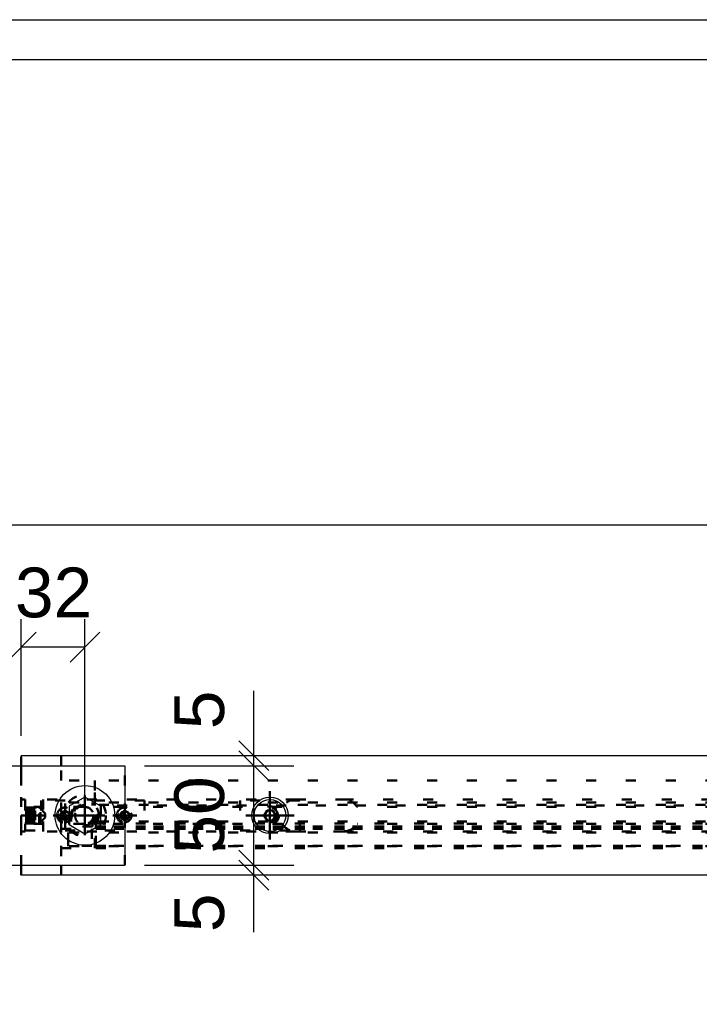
# Model space of a CAD drawing. Header units: millimetres. Extents: x -30 to 390, y -521 to -224.
# Tile 11 of 19: x 7 to 41, y -278 to -229. Entities that reach past the tile are written whole.
import ezdxf

# ---------------------------------------------------------------- set-up
doc = ezdxf.new("R2010")
doc.units = ezdxf.units.MM
doc.linetypes.add('DOT', pattern=[2, 0.5, -1.5])
doc.linetypes.add('STRICHPUNKT2', pattern=[18.5, 10, -4, 0.5, -4])
doc.layers.get('0').update_dxf_attribs({"linetype": 'CONTINUOUS'})
doc.layers.add('DIM49', color=4, linetype='CONTINUOUS')
doc.layers.add('TXT_DIM49', color=2, linetype='CONTINUOUS')
doc.layers.add('LE_ALL', color=7, linetype='CONTINUOUS', lineweight=50)
doc.styles.add('ARIAL', font='arial.ttf')

# ---------------------------------------------------------------- blocks, each defined once
blk = doc.blocks.new('DINA3_00002', base_point=(383, -513.658))
blk.add_line((-23, -230.658), (383, -230.658))
blk.add_lwpolyline([(-25, -515.658), (-25, -228.658), (385, -228.658)])
blk = doc.blocks.new('_ZBL0007_00001')
blk.add_blockref('DINA3_00002', (383, -513.658))
blk = doc.blocks.new('1017-1 Connector 90 M8 VERT_00207', base_point=(8.135, -267.893))
at = {"layer": 'LE_ALL', "color": 3, "linetype": 'DOT'}
for p, q in [((7.335, -267.893), (7.335, -269.393)), ((13.335, -267.893), (7.335, -267.893)), ((8.135, -267.893), (8.135, -269.393)), ((13.335, -267.893), (13.335, -269.393)), ((7.335, -268.243), (8.135, -268.243)), ((7.335, -269.043), (8.135, -269.043)), ((7.335, -269.393), (13.335, -269.393))]:
    blk.add_line(p, q, dxfattribs=at)
for points in [[(8.949, -268.539, 0.06585), (8.935, -268.643, 2.026238), (9.439, -268.257)], [(11.949, -268.539, 0.06585), (11.935, -268.643, 2.026238), (12.439, -268.257)]]:
    blk.add_lwpolyline(points, format="xyb", dxfattribs=at)
blk = doc.blocks.new('DIN 13-M8_00209', base_point=(7.335, -268.303))
at = {"layer": 'LE_ALL', "color": 3, "linetype": 'DOT'}
for p, q in [((7.335, -268.243), (8.135, -268.243)), ((7.335, -268.303), (8.135, -268.303)), ((7.335, -268.983), (8.135, -268.983)), ((7.335, -269.043), (8.135, -269.043))]:
    blk.add_line(p, q, dxfattribs=at)
blk = doc.blocks.new('DIN 13-M8_00208')
blk.add_blockref('DIN 13-M8_00209', (7.335, -268.303))
blk = doc.blocks.new('_00211', base_point=(7.135, -268.643))
at = {"layer": 'LE_ALL', "color": 1, "linetype": 'STRICHPUNKT2'}
for p, q in [((9.335, -268.643), (9.335, -268.043)), ((9.335, -268.643), (9.335, -268.043)), ((12.335, -268.643), (12.335, -268.043)), ((12.335, -268.643), (12.335, -268.043)), ((7.135, -268.643), (8.335, -268.643)), ((7.135, -268.643), (8.335, -268.643)), ((9.335, -268.643), (8.735, -268.643)), ((9.335, -268.643), (8.735, -268.643)), ((9.335, -268.643), (9.335, -269.243)), ((9.335, -268.643), (9.935, -268.643)), ((9.335, -268.643), (9.335, -269.243)), ((9.335, -268.643), (9.935, -268.643)), ((12.335, -268.643), (11.735, -268.643)), ((12.335, -268.643), (11.735, -268.643)), ((12.335, -268.643), (12.335, -269.243)), ((12.335, -268.643), (12.935, -268.643)), ((12.335, -268.643), (12.335, -269.243)), ((12.335, -268.643), (12.935, -268.643))]:
    blk.add_line(p, q, dxfattribs=at)
blk = doc.blocks.new('_00210')
blk.add_blockref('_00211', (7.135, -268.643))
blk = doc.blocks.new('DIN 13-M8_00213', base_point=(9.335, -268.983))
at = {"layer": 'LE_ALL', "color": 3, "linetype": 'DOT'}
for p, q in [((8.949, -268.539), (8.935, -268.643)), ((11.949, -268.539), (11.935, -268.643))]:
    blk.add_line(p, q, dxfattribs=at)
for centre in [(9.335, -268.643), (12.335, -268.643)]:
    blk.add_circle(centre, 0.34, dxfattribs=at)
for centre in [(9.335, -268.643), (12.335, -268.643)]:
    blk.add_arc(centre, 0.4, 180, 74.9299, dxfattribs=at)
blk = doc.blocks.new('DIN 13-M8_00212')
blk.add_blockref('DIN 13-M8_00213', (9.335, -268.983))
blk = doc.blocks.new('1017-1 Connector 90 M8 VERT_00206')
for name, p in [('_00210', (0, 0)), ('1017-1 Connector 90 M8 VERT_00207', (8.135, -267.893)), ('DIN 13-M8_00208', (0, 0)), ('DIN 13-M8_00212', (0, 0))]:
    blk.add_blockref(name, p)
blk = doc.blocks.new('Stelschroef met punt (ISO 4027 - DIN 914)-M8x10_00215', base_point=(7.835, -268.874))
at = {"layer": 'LE_ALL', "color": 3, "linetype": 'DOT'}
for p, q in [((7.335, -268.303), (8.095, -268.303)), ((7.835, -268.412), (7.335, -268.412)), ((7.835, -268.527), (7.335, -268.527)), ((8.095, -268.983), (8.095, -268.303)), ((8.095, -268.303), (8.335, -268.543)), ((7.835, -268.874), (7.335, -268.874))]:
    blk.add_line(p, q, dxfattribs=at)
for points in [[(7.335, -268.983), (8.095, -268.983), (8.335, -268.743), (8.335, -268.543)], [(7.835, -268.758), (7.835, -268.527), (7.835, -268.412)], [(7.835, -268.874), (7.835, -268.758), (7.335, -268.758)]]:
    blk.add_lwpolyline(points, dxfattribs=at)
blk = doc.blocks.new('GEWINDE_00217', base_point=(7.335, -268.303))
at = {"layer": 'LE_ALL', "color": 3, "linetype": 'DOT'}
for p, q in [((7.395, -268.243), (7.335, -268.303)), ((7.335, -268.303), (8.095, -268.303)), ((7.395, -268.243), (8.035, -268.243)), ((7.395, -269.043), (7.395, -268.243)), ((8.035, -269.043), (8.035, -268.243)), ((8.035, -268.243), (8.095, -268.303)), ((7.335, -268.983), (8.095, -268.983)), ((7.395, -269.043), (7.335, -268.983))]:
    blk.add_line(p, q, dxfattribs=at)
blk.add_lwpolyline([(7.395, -269.043), (8.035, -269.043), (8.095, -268.983), (8.095, -268.303)], dxfattribs=at)
blk = doc.blocks.new('GEWINDE_00216')
blk.add_blockref('GEWINDE_00217', (7.335, -268.303))
blk = doc.blocks.new('Stelschroef met punt (ISO 4027 - DIN 914)-M8x10_00214')
for name, p in [('GEWINDE_00216', (0, 0)), ('Stelschroef met punt (ISO 4027 - DIN 914)-M8x10_00215', (7.835, -268.874))]:
    blk.add_blockref(name, p)
blk = doc.blocks.new('Stelschroef met punt (ISO 4027 - DIN 914)-M8x10_00219', base_point=(9.335, -268.543))
at = {"layer": 'LE_ALL', "color": 3, "linetype": 'DOT'}
blk.add_lwpolyline([(9.335, -268.874), (9.535, -268.758), (9.535, -268.527), (9.335, -268.412), (9.135, -268.527), (9.135, -268.758)], close=True, dxfattribs=at)
blk.add_circle((9.335, -268.643), 0.1, dxfattribs=at)
blk.add_arc((9.335, -268.643), 0.34, 164.9299, 74.9299, dxfattribs=at)
blk = doc.blocks.new('GEWINDE_00221', base_point=(9.439, -268.257))
at = {"layer": 'LE_ALL', "color": 3, "linetype": 'DOT'}
blk.add_lwpolyline([(9.439, -268.257, 0.06585), (9.335, -268.243, 0.339113), (8.949, -268.539)], format="xyb", dxfattribs=at)
blk.add_arc((9.335, -268.643), 0.34, 164.9299, 74.9299, dxfattribs=at)
blk = doc.blocks.new('GEWINDE_00220')
blk.add_blockref('GEWINDE_00221', (9.439, -268.257))
blk = doc.blocks.new('Stelschroef met punt (ISO 4027 - DIN 914)-M8x10_00218')
for name, p in [('GEWINDE_00220', (0, 0)), ('Stelschroef met punt (ISO 4027 - DIN 914)-M8x10_00219', (9.335, -268.543))]:
    blk.add_blockref(name, p)
blk = doc.blocks.new('Stelschroef met punt (ISO 4027 - DIN 914)-M8x10_00223', base_point=(12.335, -268.543))
at = {"layer": 'LE_ALL', "color": 3, "linetype": 'DOT'}
blk.add_lwpolyline([(12.335, -268.874), (12.535, -268.758), (12.535, -268.527), (12.335, -268.412), (12.135, -268.527), (12.135, -268.758)], close=True, dxfattribs=at)
blk.add_circle((12.335, -268.643), 0.1, dxfattribs=at)
blk.add_arc((12.335, -268.643), 0.34, 164.9299, 74.9299, dxfattribs=at)
blk = doc.blocks.new('GEWINDE_00225', base_point=(12.439, -268.257))
at = {"layer": 'LE_ALL', "color": 3, "linetype": 'DOT'}
blk.add_lwpolyline([(12.439, -268.257, 0.06585), (12.335, -268.243, 0.339113), (11.949, -268.539)], format="xyb", dxfattribs=at)
blk.add_arc((12.335, -268.643), 0.34, 164.9299, 74.9299, dxfattribs=at)
blk = doc.blocks.new('GEWINDE_00224')
blk.add_blockref('GEWINDE_00225', (12.439, -268.257))
blk = doc.blocks.new('Stelschroef met punt (ISO 4027 - DIN 914)-M8x10_00222')
for name, p in [('GEWINDE_00224', (0, 0)), ('Stelschroef met punt (ISO 4027 - DIN 914)-M8x10_00223', (12.335, -268.543))]:
    blk.add_blockref(name, p)
blk = doc.blocks.new('Hoeklijn + montage_00205')
for name in ['1017-1 Connector 90 M8 VERT_00206', 'Stelschroef met punt (ISO 4027 - DIN 914)-M8x10_00214', 'Stelschroef met punt (ISO 4027 - DIN 914)-M8x10_00218', 'Stelschroef met punt (ISO 4027 - DIN 914)-M8x10_00222']:
    blk.add_blockref(name, (0, 0))
blk = doc.blocks.new('_00230', base_point=(9.335, -268.643))
at = {"layer": 'LE_ALL', "color": 1, "linetype": 'STRICHPUNKT2'}
for p, q in [((9.335, -268.643), (9.335, -268.043)), ((9.335, -268.643), (9.335, -268.043)), ((12.335, -268.643), (12.335, -268.043)), ((12.335, -268.643), (12.335, -268.043)), ((7.135, -268.643), (8.335, -268.643)), ((7.135, -268.643), (8.335, -268.643)), ((9.335, -268.643), (8.735, -268.643)), ((9.335, -268.643), (8.735, -268.643)), ((9.335, -268.643), (9.935, -268.643)), ((9.335, -268.643), (9.335, -269.243)), ((9.335, -268.643), (9.935, -268.643)), ((9.335, -268.643), (9.335, -269.243)), ((12.335, -268.643), (11.735, -268.643)), ((12.335, -268.643), (11.735, -268.643)), ((12.335, -268.643), (12.935, -268.643)), ((12.335, -268.643), (12.335, -269.243)), ((12.335, -268.643), (12.935, -268.643)), ((12.335, -268.643), (12.335, -269.243))]:
    blk.add_line(p, q, dxfattribs=at)
blk = doc.blocks.new('_00229')
blk.add_blockref('_00230', (9.335, -268.643))
blk = doc.blocks.new('1017-1 Connector 90 M8 VERT_00228')
blk.add_blockref('_00229', (0, 0))
blk = doc.blocks.new('Stelschroef met punt (ISO 4027 - DIN 914)-M8x10_00232', base_point=(9.335, -268.412))
at = {"layer": 'LE_ALL', "color": 3, "linetype": 'DOT'}
blk.add_line((9.135, -268.527), (9.335, -268.412), dxfattribs=at)
blk.add_lwpolyline([(9.335, -268.412), (9.535, -268.527), (9.535, -268.758), (9.335, -268.874), (9.135, -268.758)], dxfattribs=at)
blk = doc.blocks.new('Stelschroef met punt (ISO 4027 - DIN 914)-M8x10_00231')
blk.add_blockref('Stelschroef met punt (ISO 4027 - DIN 914)-M8x10_00232', (9.335, -268.412))
blk = doc.blocks.new('Stelschroef met punt (ISO 4027 - DIN 914)-M8x10_00234', base_point=(12.335, -268.412))
at = {"layer": 'LE_ALL', "color": 3, "linetype": 'DOT'}
blk.add_lwpolyline([(12.335, -268.412), (12.535, -268.527), (12.535, -268.758), (12.335, -268.874), (12.135, -268.758), (12.135, -268.527)], close=True, dxfattribs=at)
blk = doc.blocks.new('Stelschroef met punt (ISO 4027 - DIN 914)-M8x10_00233')
blk.add_blockref('Stelschroef met punt (ISO 4027 - DIN 914)-M8x10_00234', (12.335, -268.412))
blk = doc.blocks.new('Hoeklijn + montage_00226')
for name in ['1017-1 Connector 90 M8 VERT_00228', 'Stelschroef met punt (ISO 4027 - DIN 914)-M8x10_00231', 'Stelschroef met punt (ISO 4027 - DIN 914)-M8x10_00233']:
    blk.add_blockref(name, (0, 0))
blk = doc.blocks.new('Montage_00204')
for name in ['Hoeklijn + montage_00205', 'Hoeklijn + montage_00226']:
    blk.add_blockref(name, (0, 0))
blk = doc.blocks.new('_D7', base_point=(6.815, -258.688))
at = {"layer": 'DIM49', "color": 1}
for p, q in [((7.135, -264.643), (7.135, -258.788)), ((10.335, -267.643), (10.335, -258.788)), ((7.885, -259.438), (6.385, -260.938)), ((9.585, -260.938), (11.085, -259.438)), ((10.335, -260.188), (7.135, -260.188))]:
    blk.add_line(p, q, dxfattribs=at)
at = {"layer": 'TXT_DIM49', "style": 'ARIAL'}
blk.add_text('32', height=2.5, dxfattribs=at).set_placement((6.815, -258.688))
blk = doc.blocks.new('Gelaagd glas 4.4.1_ matte folie_00267', base_point=(77.535, -268.105))
at = {"layer": 'LE_ALL', "color": 3, "linetype": 'DOT'}
for p, q in [((77.535, -268.105), (9.635, -268.105)), ((9.635, -268.943), (9.635, -268.105)), ((77.535, -268.943), (77.535, -268.105)), ((77.535, -268.943), (9.635, -268.943))]:
    blk.add_line(p, q, dxfattribs=at)
blk.add_blockref('_D7', (6.815, -258.688))
blk = doc.blocks.new('Gelaagd glas 4.4.1_ matte folie_00266')
blk.add_blockref('Gelaagd glas 4.4.1_ matte folie_00267', (77.535, -268.105))
blk = doc.blocks.new('Glas_00265')
blk.add_blockref('Gelaagd glas 4.4.1_ matte folie_00266', (0, 0))
blk = doc.blocks.new('PV-SCHERM PROFIEL 60X37_00270', base_point=(20.935, -267.843))
at = {"layer": 'LE_ALL', "color": 3, "linetype": 'DOT'}
for p, q in [((78.035, -266.893), (78.035, -265.643)), ((20.935, -267.843), (23.335, -267.843)), ((78.035, -269.493), (78.035, -267.992)), ((79.835, -268.218), (79.835, -267.843)), ((79.835, -269.443), (79.835, -269.068)), ((20.935, -269.443), (23.335, -269.443)), ((77.684, -270.193), (77.684, -269.493)), ((78.035, -271.643), (78.035, -270.193))]:
    blk.add_line(p, q, dxfattribs=at)
blk.add_lwpolyline([(76.335, -268.142), (76.335, -267.992), (76.335, -266.893)], dxfattribs=at)
blk = doc.blocks.new('PV-SCHERM PROFIEL 60X37_00269')
blk.add_blockref('PV-SCHERM PROFIEL 60X37_00270', (20.935, -267.843))
blk = doc.blocks.new('PV-SCHERM PROFIEL 60X37_00272', base_point=(7.335, -268.218))
for p, q in [((7.135, -265.643), (7.135, -266.143)), ((80.035, -265.643), (7.135, -265.643)), ((80.035, -268.218), (80.035, -265.643)), ((7.135, -271.143), (7.135, -271.643)), ((80.035, -271.643), (7.135, -271.643))]:
    blk.add_line(p, q)
blk.add_lwpolyline([(80.035, -271.643), (80.035, -269.068)])
at = {"layer": 'LE_ALL', "color": 3, "linetype": 'DOT'}
for p, q in [((9.135, -266.893), (9.135, -265.643)), ((78.035, -265.643), (78.035, -266.893)), ((7.135, -266.143), (7.135, -268.218)), ((78.035, -266.893), (9.135, -266.893)), ((10.835, -267.992), (10.835, -266.893)), ((76.335, -266.893), (76.335, -267.992)), ((7.335, -268.218), (7.335, -267.843)), ((20.935, -267.843), (7.335, -267.843)), ((8.235, -267.843), (8.235, -269.443)), ((9.135, -269.493), (9.135, -267.992)), ((78.035, -267.992), (9.135, -267.992)), ((10.721, -267.992), (10.721, -268.142)), ((76.449, -268.142), (10.721, -268.142)), ((10.835, -268.142), (10.835, -267.992)), ((20.935, -267.843), (23.335, -267.843)), ((79.835, -267.843), (23.335, -267.843)), ((76.335, -267.992), (76.335, -268.142)), ((76.449, -268.142), (76.449, -267.992)), ((78.035, -267.992), (78.035, -269.493)), ((78.935, -269.443), (78.935, -267.843)), ((79.835, -267.843), (79.835, -268.218)), ((20.257, -268.218), (7.135, -268.218)), ((80.035, -268.218), (24.013, -268.218)), ((20.257, -269.068), (7.135, -269.068)), ((7.135, -269.068), (7.135, -271.143)), ((7.335, -269.443), (7.335, -269.068)), ((79.835, -269.068), (79.835, -269.443)), ((20.935, -269.443), (7.335, -269.443)), ((78.035, -269.493), (9.135, -269.493)), ((9.485, -270.193), (9.485, -269.493)), ((79.835, -269.443), (23.335, -269.443)), ((77.684, -269.493), (77.684, -270.193)), ((9.135, -271.643), (9.135, -270.193)), ((78.035, -270.193), (9.135, -270.193)), ((78.035, -270.193), (78.035, -271.643))]:
    blk.add_line(p, q, dxfattribs=at)
blk.add_lwpolyline([(80.035, -269.068), (24.013, -269.068, -0.258199), (23.335, -269.443), (20.935, -269.443, -0.258199), (20.257, -269.068)], format="xyb", dxfattribs=at)
for centre, start, end in [((20.935, -268.643), 90, 147.91), ((23.335, -268.643), 32.09, 90)]:
    blk.add_arc(centre, 0.8, start, end, dxfattribs=at)
blk = doc.blocks.new('PV-SCHERM PROFIEL 60X37_00271')
blk.add_blockref('PV-SCHERM PROFIEL 60X37_00272', (7.335, -268.218))
blk = doc.blocks.new('PV-SCHERM PROFIEL 60X37_00276', base_point=(7.335, -267.843))
at = {"layer": 'LE_ALL', "color": 3, "linetype": 'DOT'}
for p, q in [((7.135, -268.218), (7.135, -265.643)), ((9.135, -265.643), (9.135, -266.893)), ((7.335, -267.843), (7.135, -267.843)), ((7.335, -267.843), (7.335, -268.218)), ((8.235, -269.443), (8.235, -267.843)), ((9.135, -267.992), (9.135, -268.527)), ((10.721, -268.142), (10.721, -267.992)), ((7.135, -271.643), (7.135, -269.068)), ((7.335, -269.068), (7.335, -269.443)), ((9.135, -268.758), (9.135, -269.493)), ((7.335, -269.443), (7.135, -269.443)), ((9.485, -269.493), (9.485, -270.193)), ((9.135, -270.193), (9.135, -271.643))]:
    blk.add_line(p, q, dxfattribs=at)
blk.add_lwpolyline([(10.835, -266.893), (10.835, -267.992), (10.835, -268.142)], dxfattribs=at)
blk = doc.blocks.new('PV-SCHERM PROFIEL 60X37_00275')
blk.add_blockref('PV-SCHERM PROFIEL 60X37_00276', (7.335, -267.843))
blk = doc.blocks.new('GLASLAT T.B.V. PV-SCHERM_00279', base_point=(10.885, -270.174))
at = {"layer": 'LE_ALL', "color": 3, "linetype": 'DOT'}
for p, q in [((10.885, -269.193), (10.885, -269.043)), ((10.885, -269.314), (10.885, -269.193)), ((10.885, -269.314), (76.285, -269.314)), ((10.885, -270.174), (10.885, -269.314)), ((76.285, -269.314), (76.285, -270.174)), ((10.885, -270.293), (10.885, -270.174)), ((10.885, -270.293), (76.285, -270.293))]:
    blk.add_line(p, q, dxfattribs=at)
for points in [[(10.885, -269.043), (76.285, -269.043), (76.285, -269.193)], [(10.885, -269.193), (76.285, -269.193), (76.285, -269.314)], [(10.885, -270.174), (76.285, -270.174), (76.285, -270.293)]]:
    blk.add_lwpolyline(points, dxfattribs=at)
blk = doc.blocks.new('GLASLAT T.B.V. PV-SCHERM_00278')
blk.add_blockref('GLASLAT T.B.V. PV-SCHERM_00279', (10.885, -270.174))
blk = doc.blocks.new('GLASLAT T.B.V. PV-SCHERM_00281', base_point=(76.285, -269.193))
at = {"layer": 'LE_ALL', "color": 3, "linetype": 'DOT'}
for p, q in [((76.285, -269.193), (10.885, -269.193)), ((76.285, -269.314), (10.885, -269.314)), ((76.285, -270.174), (10.885, -270.174))]:
    blk.add_line(p, q, dxfattribs=at)
blk = doc.blocks.new('GLASLAT T.B.V. PV-SCHERM_00280')
blk.add_blockref('GLASLAT T.B.V. PV-SCHERM_00281', (76.285, -269.193))
blk = doc.blocks.new('GLASLAT T.B.V. PV-SCHERM_00283', base_point=(10.715, -269.043))
at = {"layer": 'LE_ALL', "color": 3, "linetype": 'DOT'}
for points in [[(10.715, -269.043), (10.715, -269.193), (9.135, -269.193)], [(9.135, -270.293), (10.835, -270.293), (10.835, -269.043), (10.715, -269.043)], [(9.135, -269.314), (10.685, -269.314), (10.685, -270.174), (9.135, -270.174), (9.135, -270.193)]]:
    blk.add_lwpolyline(points, dxfattribs=at)
blk = doc.blocks.new('GLASLAT T.B.V. PV-SCHERM_00282')
blk.add_blockref('GLASLAT T.B.V. PV-SCHERM_00283', (10.715, -269.043))
blk = doc.blocks.new('GLASLAT T.B.V. PV-SCHERM_00285', base_point=(76.455, -269.043))
at = {"layer": 'LE_ALL', "color": 3, "linetype": 'DOT'}
for points in [[(76.455, -269.043), (76.335, -269.043), (76.335, -270.293), (78.035, -270.293)], [(78.035, -269.193), (76.455, -269.193), (76.455, -269.043)], [(78.035, -270.193), (78.035, -270.174), (76.485, -270.174), (76.485, -269.314), (78.035, -269.314)]]:
    blk.add_lwpolyline(points, dxfattribs=at)
blk = doc.blocks.new('GLASLAT T.B.V. PV-SCHERM_00284')
blk.add_blockref('GLASLAT T.B.V. PV-SCHERM_00285', (76.455, -269.043))
blk = doc.blocks.new('Glaslatten_00277')
for name in ['GLASLAT T.B.V. PV-SCHERM_00282', 'GLASLAT T.B.V. PV-SCHERM_00278', 'GLASLAT T.B.V. PV-SCHERM_00284', 'GLASLAT T.B.V. PV-SCHERM_00280']:
    blk.add_blockref(name, (0, 0))
blk = doc.blocks.new('Profielen_00268')
for name in ['PV-SCHERM PROFIEL 60X37_00271', 'PV-SCHERM PROFIEL 60X37_00275', 'PV-SCHERM PROFIEL 60X37_00269', 'Glaslatten_00277']:
    blk.add_blockref(name, (0, 0))
blk = doc.blocks.new('Strip 60x12_00289', base_point=(67.985, -268.643))
for p, q in [((7.135, -266.143), (7.135, -265.643)), ((80.035, -265.643), (7.135, -265.643)), ((80.035, -271.643), (7.135, -271.643))]:
    blk.add_line(p, q)
blk.add_lwpolyline([(7.135, -271.643), (7.135, -271.143)])
blk.add_circle((19.635, -268.643), 0.915)
at = {"layer": 'LE_ALL', "color": 3, "linetype": 'DOT'}
blk.add_line((7.135, -271.143), (7.135, -266.143), dxfattribs=at)
blk.add_lwpolyline([(9.852, -268.513, 0.493526), (10.335, -269.143, 0.876436), (10.465, -268.16)], format="xyb", dxfattribs=at)
blk.add_circle((19.635, -268.643), 0.45, dxfattribs=at)
blk = doc.blocks.new('DIN 13-M10_00291', base_point=(10.335, -269.143))
at = {"layer": 'LE_ALL', "color": 3, "linetype": 'DOT'}
for start, end in [(-90, 74.9299), (164.9299, -90)]:
    blk.add_arc((10.335, -268.643), 0.5, start, end, dxfattribs=at)
blk = doc.blocks.new('DIN 13-M10_00290')
blk.add_blockref('DIN 13-M10_00291', (10.335, -269.143))
blk = doc.blocks.new('_00293', base_point=(10.335, -268.643))
at = {"layer": 'LE_ALL', "color": 1, "linetype": 'STRICHPUNKT2'}
for p, q in [((19.635, -268.643), (19.635, -267.428)), ((43.585, -268.643), (43.585, -267.428)), ((67.535, -268.643), (67.535, -267.428)), ((10.335, -268.643), (10.335, -267.893)), ((10.335, -268.643), (10.335, -267.893)), ((19.635, -268.643), (19.635, -267.893)), ((43.585, -268.643), (43.585, -267.893)), ((67.535, -268.643), (67.535, -267.893)), ((10.335, -268.643), (9.585, -268.643)), ((10.335, -268.643), (9.585, -268.643)), ((10.335, -268.643), (11.085, -268.643)), ((10.335, -268.643), (10.335, -269.393)), ((10.335, -268.643), (11.085, -268.643)), ((10.335, -268.643), (10.335, -269.393)), ((19.635, -268.643), (18.42, -268.643)), ((19.635, -268.643), (18.885, -268.643)), ((19.635, -268.643), (20.85, -268.643)), ((19.635, -268.643), (19.635, -269.858)), ((19.635, -268.643), (20.385, -268.643)), ((19.635, -268.643), (19.635, -269.393)), ((43.585, -268.643), (42.37, -268.643)), ((43.585, -268.643), (42.835, -268.643)), ((43.585, -268.643), (44.8, -268.643)), ((43.585, -268.643), (43.585, -269.858)), ((43.585, -268.643), (44.335, -268.643)), ((43.585, -268.643), (43.585, -269.393)), ((67.535, -268.643), (66.32, -268.643)), ((67.535, -268.643), (66.785, -268.643)), ((67.535, -268.643), (68.75, -268.643)), ((67.535, -268.643), (67.535, -269.858)), ((67.535, -268.643), (68.285, -268.643)), ((67.535, -268.643), (67.535, -269.393))]:
    blk.add_line(p, q, dxfattribs=at)
blk = doc.blocks.new('_00292')
blk.add_blockref('_00293', (10.335, -268.643))
blk = doc.blocks.new('Strip 60x12_00288')
for name, p in [('Strip 60x12_00289', (67.985, -268.643)), ('_00292', (0, 0)), ('DIN 13-M10_00290', (0, 0))]:
    blk.add_blockref(name, p)
blk = doc.blocks.new('_D1', base_point=(41.805, -252.543))
at = {"layer": 'DIM49', "color": 1}
blk.add_line((4.335, -254.043), (85.035, -254.043), dxfattribs=at)
blk = doc.blocks.new('_D2', base_point=(17.329, -274.506))
at = {"layer": 'DIM49', "color": 1}
for p, q in [((18.829, -274.506), (18.829, -265.143)), ((18.079, -270.393), (19.579, -271.893)), ((19.579, -272.393), (18.079, -270.893)), ((13.335, -271.143), (20.829, -271.143))]:
    blk.add_line(p, q, dxfattribs=at)
at = {"layer": 'TXT_DIM49', "style": 'ARIAL'}
blk.add_text('5', height=2.5, rotation=90.0002, dxfattribs=at).set_placement((17.329, -274.506))
blk = doc.blocks.new('_D3', base_point=(17.329, -270.563))
at = {"layer": 'DIM49', "color": 1}
for p, q in [((19.579, -266.893), (18.079, -265.393)), ((13.335, -266.143), (20.829, -266.143)), ((18.829, -271.143), (18.829, -266.143)), ((18.079, -270.393), (19.579, -271.893)), ((13.335, -271.143), (20.829, -271.143))]:
    blk.add_line(p, q, dxfattribs=at)
at = {"layer": 'TXT_DIM49', "style": 'ARIAL'}
blk.add_text('50', height=2.5, rotation=90.0002, dxfattribs=at).set_placement((17.329, -270.563))
blk = doc.blocks.new('_D4', base_point=(17.329, -264.31))
at = {"layer": 'DIM49', "color": 1}
for p, q in [((18.829, -272.143), (18.829, -262.39)), ((18.079, -264.893), (19.579, -266.393)), ((19.579, -266.893), (18.079, -265.393)), ((13.335, -266.143), (20.829, -266.143))]:
    blk.add_line(p, q, dxfattribs=at)
at = {"layer": 'TXT_DIM49', "style": 'ARIAL'}
blk.add_text('5', height=2.5, rotation=90.0002, dxfattribs=at).set_placement((17.329, -264.31))
blk = doc.blocks.new('Hoeklijn 80x80x8_00296', base_point=(5.135, -266.143))
blk.add_line((4.335, -271.143), (12.335, -271.143))
blk.add_lwpolyline([(4.335, -266.143), (12.335, -266.143), (12.335, -271.143)])
at = {"layer": 'LE_ALL', "color": 3, "linetype": 'DOT'}
blk.add_circle((10.335, -268.643), 0.7, dxfattribs=at)
for name, p in [('_D1', (41.805, -252.543)), ('_D4', (17.329, -264.31)), ('_D2', (17.329, -274.506)), ('_D3', (17.329, -270.563))]:
    blk.add_blockref(name, p)
blk = doc.blocks.new('_00298', base_point=(10.335, -268.643))
at = {"layer": 'LE_ALL', "color": 1, "linetype": 'STRICHPUNKT2'}
for p, q in [((10.335, -268.643), (10.335, -267.643)), ((10.335, -268.643), (10.335, -267.643)), ((4.072, -268.643), (5.397, -268.643)), ((4.072, -268.643), (5.397, -268.643)), ((10.335, -268.643), (9.335, -268.643)), ((10.335, -268.643), (9.335, -268.643)), ((10.335, -268.643), (11.335, -268.643)), ((10.335, -268.643), (10.335, -269.643)), ((10.335, -268.643), (11.335, -268.643)), ((10.335, -268.643), (10.335, -269.643))]:
    blk.add_line(p, q, dxfattribs=at)
blk = doc.blocks.new('_00297')
blk.add_blockref('_00298', (10.335, -268.643))
blk = doc.blocks.new('Hoeklijn 80x80x8_00295')
for name, p in [('Hoeklijn 80x80x8_00296', (5.135, -266.143)), ('_00297', (0, 0))]:
    blk.add_blockref(name, p)
blk = doc.blocks.new('Glijlager Skiffy_00302', base_point=(10.335, -267.993))
at = {"layer": 'LE_ALL', "color": 3, "linetype": 'DOT'}
for radius in [1.05, 0.65, 0.575]:
    blk.add_circle((10.335, -268.643), radius, dxfattribs=at)
blk = doc.blocks.new('Glijlager Skiffy_00301')
blk.add_blockref('Glijlager Skiffy_00302', (10.335, -267.993))
blk = doc.blocks.new('Carrosseriering (ISO 7093)-M10_00304', base_point=(10.335, -268.118))
blk.add_circle((10.335, -268.643), 1.5)
at = {"layer": 'LE_ALL', "color": 3, "linetype": 'DOT'}
blk.add_circle((10.335, -268.643), 0.525, dxfattribs=at)
blk = doc.blocks.new('Carrosseriering (ISO 7093)-M10_00303')
blk.add_blockref('Carrosseriering (ISO 7093)-M10_00304', (10.335, -268.118))
blk = doc.blocks.new('Zeskant tapbout-M10x25 (DIN 933)_00306', base_point=(10.76, -268.643))
blk.add_lwpolyline([(11.135, -268.181), (10.335, -267.719), (9.535, -268.181), (9.535, -269.105), (10.335, -269.567), (11.135, -269.105)], close=True)
at = {"layer": 'LE_ALL', "color": 3, "linetype": 'DOT'}
blk.add_circle((10.335, -268.643), 0.425, dxfattribs=at)
blk = doc.blocks.new('Zeskant tapbout-M10x25 (DIN 933)_00305')
blk.add_blockref('Zeskant tapbout-M10x25 (DIN 933)_00306', (10.76, -268.643))
blk = doc.blocks.new('Bev. Tapbout M10x25_00299')
for name in ['Carrosseriering (ISO 7093)-M10_00303', 'Glijlager Skiffy_00301', 'Zeskant tapbout-M10x25 (DIN 933)_00305']:
    blk.add_blockref(name, (0, 0))
blk = doc.blocks.new('Koppelhoek scherm - 60x37_00294')
for name in ['Hoeklijn 80x80x8_00295', 'Bev. Tapbout M10x25_00299']:
    blk.add_blockref(name, (0, 0))
blk = doc.blocks.new('1011 Moerblok M8_00327', base_point=(18.135, -269.393))
at = {"layer": 'LE_ALL', "color": 3, "linetype": 'DOT'}
blk.add_lwpolyline([(18.135, -269.393), (21.135, -269.393), (21.135, -267.893), (18.135, -267.893)], close=True, dxfattribs=at)
blk = doc.blocks.new('_00329', base_point=(19.635, -268.643))
at = {"layer": 'LE_ALL', "color": 1, "linetype": 'STRICHPUNKT2'}
for q in [(19.635, -268.043), (19.635, -268.043), (19.035, -268.643), (19.035, -268.643), (20.235, -268.643), (19.635, -269.243), (20.235, -268.643), (19.635, -269.243)]:
    blk.add_line((19.635, -268.643), q, dxfattribs=at)
blk = doc.blocks.new('_00328')
blk.add_blockref('_00329', (19.635, -268.643))
blk = doc.blocks.new('1011 Moerblok M8_00326')
for name, p in [('1011 Moerblok M8_00327', (18.135, -269.393)), ('_00328', (0, 0))]:
    blk.add_blockref(name, p)
blk = doc.blocks.new('Verzonken kopbout (DIN 7991_ISO 10642)-M8x20_00331', base_point=(19.635, -269.043))
blk.add_lwpolyline([(19.49, -268.893), (19.779, -268.893), (19.923, -268.643), (19.779, -268.393), (19.49, -268.393), (19.346, -268.643)], close=True)
blk.add_circle((19.635, -268.643), 0.8)
at = {"layer": 'LE_ALL', "color": 3, "linetype": 'DOT'}
for radius in [0.4, 0.34]:
    blk.add_circle((19.635, -268.643), radius, dxfattribs=at)
blk = doc.blocks.new('Verzonken kopbout (DIN 7991_ISO 10642)-M8x20_00330')
blk.add_blockref('Verzonken kopbout (DIN 7991_ISO 10642)-M8x20_00331', (19.635, -269.043))
blk = doc.blocks.new('Montage_00325')
for name in ['1011 Moerblok M8_00326', 'Verzonken kopbout (DIN 7991_ISO 10642)-M8x20_00330']:
    blk.add_blockref(name, (0, 0))
blk = doc.blocks.new('Montage_00324')
blk.add_blockref('Montage_00325', (0, 0))
blk = doc.blocks.new('Ophanging boven_00287')
for name in ['Koppelhoek scherm - 60x37_00294', 'Strip 60x12_00288', 'Montage_00324']:
    blk.add_blockref(name, (0, 0))
blk = doc.blocks.new('_00350', base_point=(10.335, -268.643))
at = {"layer": 'LE_ALL', "color": 1, "linetype": 'STRICHPUNKT2'}
for p, q in [((19.635, -268.643), (19.635, -267.428)), ((43.585, -268.643), (43.585, -267.428)), ((67.535, -268.643), (67.535, -267.428)), ((10.335, -268.643), (10.335, -267.893)), ((10.335, -268.643), (10.335, -267.893)), ((19.635, -268.643), (19.635, -267.893)), ((43.585, -268.643), (43.585, -267.893)), ((67.535, -268.643), (67.535, -267.893)), ((10.335, -268.643), (9.585, -268.643)), ((10.335, -268.643), (9.585, -268.643)), ((10.335, -268.643), (11.085, -268.643)), ((10.335, -268.643), (10.335, -269.393)), ((10.335, -268.643), (11.085, -268.643)), ((10.335, -268.643), (10.335, -269.393)), ((19.635, -268.643), (18.42, -268.643)), ((19.635, -268.643), (18.885, -268.643)), ((19.635, -268.643), (20.85, -268.643)), ((19.635, -268.643), (19.635, -269.858)), ((19.635, -268.643), (20.385, -268.643)), ((19.635, -268.643), (19.635, -269.393)), ((43.585, -268.643), (42.37, -268.643)), ((43.585, -268.643), (42.835, -268.643)), ((43.585, -268.643), (44.8, -268.643)), ((43.585, -268.643), (43.585, -269.858)), ((43.585, -268.643), (44.335, -268.643)), ((43.585, -268.643), (43.585, -269.393)), ((67.535, -268.643), (66.32, -268.643)), ((67.535, -268.643), (66.785, -268.643)), ((67.535, -268.643), (68.75, -268.643)), ((67.535, -268.643), (67.535, -269.858)), ((67.535, -268.643), (68.285, -268.643)), ((67.535, -268.643), (67.535, -269.393))]:
    blk.add_line(p, q, dxfattribs=at)
blk = doc.blocks.new('_00349')
blk.add_blockref('_00350', (10.335, -268.643))
blk = doc.blocks.new('Strip 60x12_00347')
blk.add_blockref('_00349', (0, 0))
blk = doc.blocks.new('Hoeklijn 80x80x8_00354', base_point=(4.335, -271.143))
at = {"layer": 'LE_ALL', "color": 3, "linetype": 'DOT'}
for p, q in [((4.335, -271.143), (4.335, -266.143)), ((5.135, -271.143), (5.135, -266.143)), ((12.335, -271.143), (12.335, -266.143))]:
    blk.add_line(p, q, dxfattribs=at)
blk = doc.blocks.new('_00356', base_point=(10.335, -268.643))
at = {"layer": 'LE_ALL', "color": 1, "linetype": 'STRICHPUNKT2'}
for p, q in [((10.335, -268.643), (10.335, -267.643)), ((10.335, -268.643), (10.335, -267.643)), ((4.072, -268.643), (5.397, -268.643)), ((4.072, -268.643), (5.397, -268.643)), ((10.335, -268.643), (9.335, -268.643)), ((10.335, -268.643), (9.335, -268.643)), ((10.335, -268.643), (11.335, -268.643)), ((10.335, -268.643), (10.335, -269.643)), ((10.335, -268.643), (11.335, -268.643)), ((10.335, -268.643), (10.335, -269.643))]:
    blk.add_line(p, q, dxfattribs=at)
blk = doc.blocks.new('_00355')
blk.add_blockref('_00356', (10.335, -268.643))
blk = doc.blocks.new('Hoeklijn 80x80x8_00353')
for name, p in [('Hoeklijn 80x80x8_00354', (4.335, -271.143)), ('_00355', (0, 0))]:
    blk.add_blockref(name, p)
blk = doc.blocks.new('Zeskant tapbout-M10x25 (DIN 933)_00360', base_point=(11.135, -268.181))
at = {"layer": 'LE_ALL', "color": 3, "linetype": 'DOT'}
for p, q in [((9.535, -269.105), (9.535, -268.181)), ((11.135, -268.181), (11.135, -269.105))]:
    blk.add_line(p, q, dxfattribs=at)
blk = doc.blocks.new('Zeskant tapbout-M10x25 (DIN 933)_00359')
blk.add_blockref('Zeskant tapbout-M10x25 (DIN 933)_00360', (11.135, -268.181))
blk = doc.blocks.new('Bev. Tapbout M10x25_00357')
blk.add_blockref('Zeskant tapbout-M10x25 (DIN 933)_00359', (0, 0))
blk = doc.blocks.new('_00364', base_point=(4.335, -268.643))
at = {"layer": 'LE_ALL', "color": 1, "linetype": 'STRICHPUNKT2'}
blk.add_line((4.335, -268.643), (3.135, -268.643), dxfattribs=at)
blk = doc.blocks.new('_00363')
blk.add_blockref('_00364', (4.335, -268.643))
blk = doc.blocks.new('1011 Moerblok M8_00362')
blk.add_blockref('_00363', (0, 0))
blk = doc.blocks.new('Montage baluster_00361')
blk.add_blockref('1011 Moerblok M8_00362', (0, 0))
blk = doc.blocks.new('_00368', base_point=(4.335, -268.643))
at = {"layer": 'LE_ALL', "color": 1, "linetype": 'STRICHPUNKT2'}
blk.add_line((4.335, -268.643), (3.135, -268.643), dxfattribs=at)
blk = doc.blocks.new('_00367')
blk.add_blockref('_00368', (4.335, -268.643))
blk = doc.blocks.new('1011 Moerblok M8_00366')
blk.add_blockref('_00367', (0, 0))
blk = doc.blocks.new('Montage baluster_00365')
blk.add_blockref('1011 Moerblok M8_00366', (0, 0))
blk = doc.blocks.new('Koppelhoek scherm - 60x37_00351')
for name in ['Hoeklijn 80x80x8_00353', 'Montage baluster_00361', 'Montage baluster_00365', 'Bev. Tapbout M10x25_00357']:
    blk.add_blockref(name, (0, 0))
blk = doc.blocks.new('_00373', base_point=(19.635, -268.643))
at = {"layer": 'LE_ALL', "color": 1, "linetype": 'STRICHPUNKT2'}
for q in [(19.635, -268.043), (19.635, -268.043), (19.035, -268.643), (19.035, -268.643), (20.235, -268.643), (19.635, -269.243), (20.235, -268.643), (19.635, -269.243)]:
    blk.add_line((19.635, -268.643), q, dxfattribs=at)
blk = doc.blocks.new('_00372')
blk.add_blockref('_00373', (19.635, -268.643))
blk = doc.blocks.new('1011 Moerblok M8_00371')
blk.add_blockref('_00372', (0, 0))
blk = doc.blocks.new('Verzonken kopbout (DIN 7991_ISO 10642)-M8x20_00375', base_point=(19.49, -268.393))
at = {"layer": 'LE_ALL', "color": 3, "linetype": 'DOT'}
blk.add_lwpolyline([(19.49, -268.393), (19.779, -268.393), (19.923, -268.643), (19.779, -268.893), (19.49, -268.893), (19.346, -268.643)], close=True, dxfattribs=at)
blk = doc.blocks.new('Verzonken kopbout (DIN 7991_ISO 10642)-M8x20_00374')
blk.add_blockref('Verzonken kopbout (DIN 7991_ISO 10642)-M8x20_00375', (19.49, -268.393))
blk = doc.blocks.new('Montage_00370')
for name in ['1011 Moerblok M8_00371', 'Verzonken kopbout (DIN 7991_ISO 10642)-M8x20_00374']:
    blk.add_blockref(name, (0, 0))
blk = doc.blocks.new('Montage_00369')
blk.add_blockref('Montage_00370', (0, 0))
blk = doc.blocks.new('Ophanging onder_00346')
for name in ['Strip 60x12_00347', 'Koppelhoek scherm - 60x37_00351', 'Montage_00369']:
    blk.add_blockref(name, (0, 0))
blk = doc.blocks.new('Muurophanging_00286')
for name in ['Ophanging boven_00287', 'Ophanging onder_00346']:
    blk.add_blockref(name, (0, 0))
blk = doc.blocks.new('Privacyscherm 60-37_00203')
for name in ['Muurophanging_00286', 'Glas_00265', 'Profielen_00268', 'Montage_00204']:
    blk.add_blockref(name, (0, 0))
blk = doc.blocks.new('_A3D0023_00202')
blk.add_blockref('Privacyscherm 60-37_00203', (0, 0))
blk = doc.blocks.new('_ANS0023_00201')
blk.add_blockref('_A3D0023_00202', (0, 0))

msp = doc.modelspace()

# ---------------------------------------------------------------- block references
for name in ['_ZBL0007_00001', '_ANS0023_00201']:
    msp.add_blockref(name, (0, 0))

doc.saveas('drawing.dxf')
